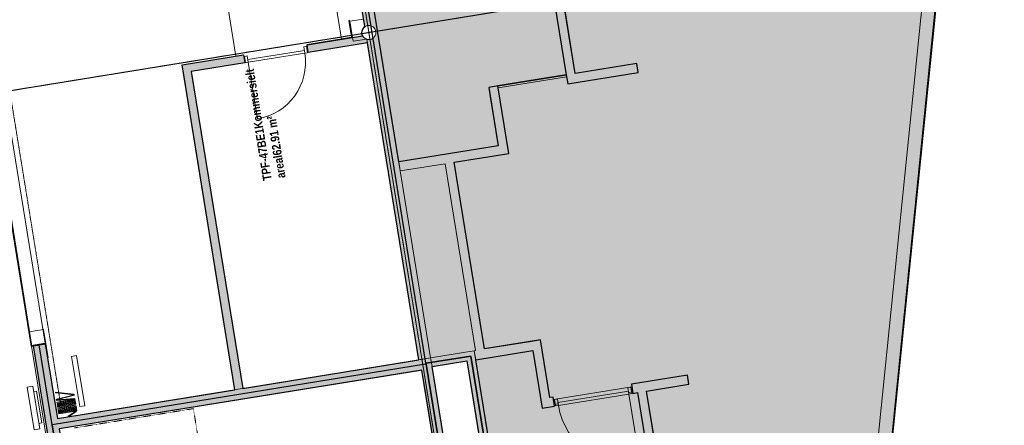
# Model space of a CAD drawing. Header units: millimetres. Extents: x 344773 to 395309, y 816588 to 874127.
# Tile 13 of 25: x 364530 to 378446, y 844511 to 850245. Entities that reach past the tile are written whole.
import ezdxf

# ---------------------------------------------------------------- set-up
doc = ezdxf.new("R2010")
doc.units = ezdxf.units.MM
for name, pattern in [('Overhead', [1.4000000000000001, 0.7000000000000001, -0.7000000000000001]), ('System - Akser', [7.199999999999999, 4.8, -0.8, 0.8, -0.8]), ('Tett stipplet', [1.2, 0.6, -0.6])]:
    doc.linetypes.add(name, pattern=pattern)
for name, color, linetype, lineweight in [('0-1', 7, 'Continuous', 5), ('A-AREA-BNDY', 1, 'Continuous', 5), ('A-AREA-IDEN', 2, 'Continuous', 5), ('A-DOOR-1', 50, 'Continuous', 5), ('A-DOOR-2', 7, 'Continuous', 5), ('A-DOOR-FRAM-1', 10, 'Continuous', 9), ('A-FLOR-1', 8, 'Continuous', 5), ('A-FLOR-HRAL-1', 50, 'Continuous', 5), ('A-FLOR-OVHD', 1, 'Overhead', 5), ('A-GENM-2', 10, 'Continuous', 9), ('A-WALL-PATT-1', 7, 'Continuous', 5), ('I-WALL-1', 10, 'Continuous', 9), ('I-WALL-2', 7, 'Continuous', 5), ('Q-SPCQ-1', 7, 'Continuous', 5), ('S-COLS-2', 10, 'Continuous', 9), ('S-COLS-3', 7, 'Continuous', 5), ('S-COLS-SYMB-1', 10, 'Continuous', 9), ('S-GRID-1', 1, 'System - Akser', 5), ('S-STRS-MBND-1', 7, 'Tett stipplet', 5)]:
    doc.layers.add(name, color=color, linetype=linetype, lineweight=lineweight)
doc.layers.add('A200-14_Kiosk', color=7, linetype='Continuous', lineweight=5, true_color=0xc7d6ef)
doc.layers.add('A862-B-RLin', color=1, linetype='Continuous')
doc.layers.add('A862-N-RLin', color=7, linetype='Continuous', plot=False)
doc.styles.add('Arial Narrow_B', font='ARIALNB.TTF', dxfattribs={"height": 122.8911042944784})

# ---------------------------------------------------------------- blocks, each defined once
blk = doc.blocks.new('A222 - Sirkulær Stålsøyle - A222 - Sirkulær Stålsøyle 1 - Ø 200 mm-30944843-ENBR-80052-AA1-TOF-200-0002_2D')
at = {"layer": 'S-COLS-3'}
h = blk.add_hatch(color=256, dxfattribs=at)
h.paths.add_polyline_path([(17.36481776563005, 98.48077530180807), (-23.29371406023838, 96.32283352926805), (-60.32088886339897, 77.94228634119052), (-82.99470389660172, 53.21050669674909), (-94.2747165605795, 32.4696958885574), (-100.0000000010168, 5.717559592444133e-10), (-87.73504214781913, -44.99999999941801), (-63.63961030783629, -75.15754840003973), (-40.66555640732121, -89.99999999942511), (-17.36481776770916, -98.48077530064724), (25.58606291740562, -95.48848677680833), (49.99999999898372, -86.60254037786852), (81.04646554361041, -56.58495450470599), (93.96926207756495, -34.20201433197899), (99.99999999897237, 5.717559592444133e-10), (86.93332436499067, 46.3886159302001), (63.63961030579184, 75.15754840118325), (40.66555640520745, 90.00000000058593), (23.29371405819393, 96.32283352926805)], flags=0)
h.paths.add_polyline_path([(-1.039552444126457e-09, 90.00000000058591), (23.29371405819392, 86.93332436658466), (44.99999999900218, 77.94228634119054), (71.56532211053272, 53.31062158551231), (85.12134751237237, 27.66821315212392), (86.93332436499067, 23.29371405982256), (89.99999999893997, 5.717538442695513e-10), (81.95101363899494, -35.32207618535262), (66.52204922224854, -59.8831427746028), (63.63961030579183, -63.63961030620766), (44.99999999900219, -77.94228634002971), (10.38569152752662, -88.63269777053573), (-18.59929829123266, -87.55135592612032), (-23.29371406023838, -86.93332436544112), (-45.00000000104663, -77.94228634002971), (-71.56532211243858, -53.3106215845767), (-85.1213475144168, -27.66821315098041), (-86.93332436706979, -23.29371405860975), (-90.00000000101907, 5.717559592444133e-10), (-81.95101364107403, 35.32207618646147), (-66.5220492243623, 59.88314277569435), (-63.63961030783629, 63.63961030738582), (-45.00000000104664, 77.94228634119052), (-10.38569152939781, 88.63269777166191)], flags=0)
at = {"layer": 'S-COLS-2'}
for centre, radius, start, end in [((-3.092682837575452e-13, 1.067594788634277e-13), 99.99999999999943, 8.714719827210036e-13, 180.0000000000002), ((-3.098266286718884e-13, 1.064319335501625e-13), 99.99999999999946, 180.0000000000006, 3.562221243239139e-13)]:
    blk.add_arc(centre, radius, start, end, dxfattribs=at)
at = {"layer": 'S-COLS-SYMB-1'}
for centre, start, end in [((-3.092682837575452e-13, 1.067594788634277e-13), 4.452776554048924e-14, 179.9999999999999), ((-3.078755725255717e-13, 1.067592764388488e-13), 180.0000000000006, 5.088887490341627e-14)]:
    blk.add_arc(centre, 99.99999999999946, start, end, dxfattribs=at)
blk = doc.blocks.new('Railing - Railing-26264231-ENBR-80052-AA1-TOF-200-0002_2D')
at = {"layer": 'A-FLOR-HRAL-1'}
for p, q in [((776032.6196440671, -496022.4804985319), (775312.6196440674, -496022.4804985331)), ((775312.6196440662, -496092.4804985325), (775312.6196440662, -496022.4804985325)), ((775312.6196440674, -496092.4804985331), (776032.6196440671, -496092.480498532)), ((776032.6196440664, -496022.4804985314), (776032.6196440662, -496092.4804985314))]:
    blk.add_line(p, q, dxfattribs=at)
blk = doc.blocks.new('248 Sidefoldesjalusi - A248 Sidefoldesjalusi-V189-ENBR-80052-AA1-TOF-200-0002_2D')
at = {"layer": 'A-GENM-2'}
for p, q in [((7.250462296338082, 3.380946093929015), (-8.988243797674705e-20, 5.936274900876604e-19)), ((-8.988243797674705e-20, 5.936274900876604e-19), (54.94037402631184, -117.8200123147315)), ((62.19083632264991, -114.4390662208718), (7.250462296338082, 3.380946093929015)), ((70.45240403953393, 130.0000000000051), (62.45240403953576, 130.0000000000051)), ((62.45240403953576, 130.0000000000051), (62.45240403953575, 2.114974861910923e-15)), ((62.45240403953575, 2.114974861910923e-15), (62.45240403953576, -130.0000000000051)), ((70.45240403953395, -130.0000000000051), (70.45240403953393, 130.0000000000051)), ((90.45240403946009, 130.0000000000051), (82.45240403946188, 130.0000000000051)), ((82.45240403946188, 130.0000000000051), (82.45240403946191, 0)), ((82.45240403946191, 0), (82.45240403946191, -130.0000000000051)), ((90.45240403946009, -130.0000000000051), (90.45240403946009, 130.0000000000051)), ((110.4524040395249, 130.0000000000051), (102.4524040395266, 130.0000000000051)), ((102.4524040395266, 130.0000000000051), (102.4524040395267, 0)), ((102.4524040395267, 0), (102.4524040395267, -130.0000000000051)), ((110.4524040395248, -130.0000000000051), (110.4524040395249, 130.0000000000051)), ((130.4524040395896, 130.0000000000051), (122.4524040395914, 130.0000000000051)), ((122.4524040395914, 130.0000000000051), (122.4524040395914, 4.229949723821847e-15)), ((122.4524040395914, 4.229949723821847e-15), (122.4524040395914, -130.0000000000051)), ((130.4524040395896, -130.0000000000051), (130.4524040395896, 130.0000000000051)), ((150.4524040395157, 130.0000000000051), (142.4524040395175, 130.0000000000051)), ((142.4524040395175, 130.0000000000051), (142.4524040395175, 0)), ((142.4524040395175, 0), (142.4524040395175, -130.0000000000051)), ((150.4524040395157, -130.0000000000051), (150.4524040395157, 130.0000000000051)), ((170.4524040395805, 130.0000000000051), (162.4524040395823, 130.0000000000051)), ((162.4524040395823, 130.0000000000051), (162.4524040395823, 4.229949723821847e-15)), ((162.4524040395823, 4.229949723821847e-15), (162.4524040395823, -130.0000000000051)), ((170.4524040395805, -130.0000000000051), (170.4524040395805, 130.0000000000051)), ((190.4524040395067, 130.0000000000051), (182.4524040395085, 130.0000000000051)), ((182.4524040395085, 130.0000000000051), (182.4524040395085, 4.229949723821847e-15)), ((182.4524040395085, 4.229949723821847e-15), (182.4524040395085, -130.0000000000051)), ((190.4524040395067, -130.0000000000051), (190.4524040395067, 130.0000000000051)), ((210.4524040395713, 130.0000000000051), (202.4524040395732, 130.0000000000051)), ((202.4524040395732, 130.0000000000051), (202.4524040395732, 0)), ((202.4524040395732, 0), (202.4524040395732, -130.0000000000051)), ((210.4524040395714, -130.0000000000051), (210.4524040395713, 130.0000000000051)), ((230.4524040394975, 130.0000000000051), (222.4524040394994, 130.0000000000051)), ((222.4524040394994, 130.0000000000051), (222.4524040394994, 4.229949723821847e-15)), ((222.4524040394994, 4.229949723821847e-15), (222.4524040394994, -130.0000000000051)), ((230.4524040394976, -130.0000000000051), (230.4524040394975, 130.0000000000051)), ((242.4676252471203, 0.3486229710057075), (231.1373786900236, -129.1566877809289)), ((239.1069362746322, -129.8539337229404), (261.7674293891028, 129.1566877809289)), ((253.7978718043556, 129.8539337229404), (242.4676252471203, 0.3486229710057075)), ((261.7674293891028, 129.1566877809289), (253.7978718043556, 129.8539337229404)), ((270.7369869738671, 129.8539337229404), (262.7674293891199, 129.1566877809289)), ((262.7674293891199, 129.1566877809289), (285.4279225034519, -129.8539337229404)), ((282.0672335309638, 0.348622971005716), (270.7369869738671, 129.8539337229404)), ((293.3974800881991, -129.1566877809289), (282.0672335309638, 0.348622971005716)), ((328.588700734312, 1.035276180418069), (294.9422248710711, -124.5350812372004)), ((302.6696314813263, -126.6056335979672), (369.962583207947, 124.5350812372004)), ((362.2351765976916, 126.6056335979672), (328.588700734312, 1.035276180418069)), ((369.962583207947, 124.5350812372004), (362.2351765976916, 126.6056335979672)), ((54.94037402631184, -117.8200123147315), (62.19083632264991, -114.4390662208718)), ((62.45240403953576, -130.0000000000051), (70.45240403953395, -130.0000000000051)), ((82.45240403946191, -130.0000000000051), (90.45240403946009, -130.0000000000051)), ((102.4524040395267, -130.0000000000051), (110.4524040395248, -130.0000000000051)), ((122.4524040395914, -130.0000000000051), (130.4524040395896, -130.0000000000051)), ((142.4524040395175, -130.0000000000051), (150.4524040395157, -130.0000000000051)), ((162.4524040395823, -130.0000000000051), (170.4524040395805, -130.0000000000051)), ((182.4524040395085, -130.0000000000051), (190.4524040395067, -130.0000000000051)), ((202.4524040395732, -130.0000000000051), (210.4524040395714, -130.0000000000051)), ((222.4524040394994, -130.0000000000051), (230.4524040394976, -130.0000000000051)), ((231.1373786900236, -129.1566877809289), (239.1069362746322, -129.8539337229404)), ((285.4279225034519, -129.8539337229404), (293.3974800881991, -129.1566877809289)), ((294.9422248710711, -124.5350812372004), (302.6696314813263, -126.6056335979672))]:
    blk.add_line(p, q, dxfattribs=at)
blk = doc.blocks.new('A200 - Slagdør - Enfløyet - A244 - DI_LTO - 1090 x 2090 mm _KA_-32801000-ENBR-80052-AA1-TOF-200-0002_2D')
at = {"layer": 'A-DOOR-1'}
for p, q in [((419.7156140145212, -65.0000000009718), (419.7156140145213, 26.99999999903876)), ((-590.2843859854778, -25.00000000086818), (419.7156140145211, -25.00000000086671)), ((-590.2843859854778, -64.99999999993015), (-590.2843859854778, -25.00000000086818)), ((419.7156140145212, -64.99999999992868), (-590.2843859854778, -64.99999999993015)), ((419.7156140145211, -25.00000000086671), (419.7156140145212, -64.99999999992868)), ((419.7156140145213, -1075.000000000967), (419.7156140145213, -65.00000000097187))]:
    blk.add_line(p, q, dxfattribs=at)
blk.add_arc((419.7156140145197, -65.00000000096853), 1009.999999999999, 180.0000000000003, 269.9999999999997, dxfattribs=at)
at = {"layer": 'A-DOOR-2'}
blk.add_line((-590.2843859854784, -65.00000000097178), (-590.2843859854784, 26.99999999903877), dxfattribs=at)
at = {"layer": 'A-DOOR-FRAM-1'}
for p, q in [((-590.2843859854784, 26.99999999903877), (-630.2843859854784, 26.99999999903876)), ((-630.2843859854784, 26.99999999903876), (-630.2843859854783, -65.0000000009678)), ((459.715614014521, 26.99999999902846), (419.7156140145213, 26.99999999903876)), ((459.715614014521, -65.0000000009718), (459.715614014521, 26.99999999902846)), ((-630.2843859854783, -65.0000000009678), (-590.2843859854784, -65.00000000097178)), ((419.7156140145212, -65.0000000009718), (459.715614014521, -65.0000000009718))]:
    blk.add_line(p, q, dxfattribs=at)
blk = doc.blocks.new('A200 - Slagdør - Enfløyet - A244 - DI_LTO - 0890 x 2090 mm-33556455-ENBR-80052-AA1-TOF-200-0002_2D')
at = {"layer": 'A-DOOR-1'}
for p, q in [((319.7156140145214, 866.500000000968), (319.7156140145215, 56.50000000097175)), ((-490.2843859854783, 56.4999999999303), (-490.2843859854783, 16.50000000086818)), ((319.7156140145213, 56.49999999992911), (-490.2843859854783, 56.4999999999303)), ((-490.2843859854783, 16.50000000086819), (319.7156140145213, 16.50000000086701)), ((319.7156140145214, 56.50000000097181), (319.7156140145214, -35.49999999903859)), ((319.7156140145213, 16.50000000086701), (319.7156140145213, 56.49999999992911))]:
    blk.add_line(p, q, dxfattribs=at)
blk.add_arc((319.7156140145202, 56.50000000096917), 809.9999999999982, 89.9999999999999, 179.9999999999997, dxfattribs=at)
at = {"layer": 'A-DOOR-2'}
blk.add_line((-490.2843859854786, 56.50000000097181), (-490.2843859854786, -35.49999999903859), dxfattribs=at)
at = {"layer": 'A-DOOR-FRAM-1'}
for p, q in [((-530.2843859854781, -35.49999999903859), (-530.2843859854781, 56.50000000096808)), ((-530.2843859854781, 56.50000000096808), (-490.2843859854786, 56.50000000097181)), ((319.7156140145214, 56.50000000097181), (359.7156140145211, 56.50000000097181)), ((359.7156140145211, 56.50000000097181), (359.7156140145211, -35.49999999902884)), ((-490.2843859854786, -35.49999999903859), (-530.2843859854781, -35.49999999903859)), ((359.7156140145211, -35.49999999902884), (319.7156140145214, -35.49999999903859))]:
    blk.add_line(p, q, dxfattribs=at)
blk = doc.blocks.new('A277 - Monitor Vegg-Vertikal-46__ P463 - MONITOR VERTIKAL 46 P463-33303661-ENBR-80052-AA1-TOF-200-0002_2D')
at = {"layer": 'Q-SPCQ-1'}
for p, q in [((-304.4999999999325, 0), (304.500000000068, 0)), ((-304.4999999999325, 0), (-304.4999999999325, -78.99999999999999)), ((304.500000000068, 0), (304.500000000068, -78.99999999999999)), ((-304.4999999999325, -78.99999999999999), (304.500000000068, -78.99999999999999)), ((-227.4999999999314, -78.99999999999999), (-227.4999999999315, -120.0000000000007)), ((227.5000000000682, -120.0000000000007), (-227.4999999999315, -120.0000000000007)), ((227.5000000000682, -78.99999999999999), (227.5000000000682, -120.0000000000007))]:
    blk.add_line(p, q, dxfattribs=at)

msp = doc.modelspace()

# ---------------------------------------------------------------- hatches: boundary and pattern name
at = {"layer": 'A-WALL-PATT-1'}
for points in [[(371893.255527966, 852503.8988174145), (371764.9352991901, 852483.0680976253), (372254.8578050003, 849465.0750246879), (372383.1780337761, 849485.9057444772)], [(369377.3239490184, 851386.3145744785), (369209.5205729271, 851359.0744024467), (369410.4835608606, 850145.596233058), (369429.1931223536, 850154.9945564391), (369449.4274070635, 850162.0490430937), (369497.3103768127, 850156.5843465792), (369529.4400754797, 850138.201445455), (369547.7720205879, 850117.9025462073), (369562.4804053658, 850080.2234588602), (369564.2617520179, 850055.782861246), (369552.0518034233, 850016.2888953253), (369528.8283224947, 849987.9500280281), (369503.8092566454, 849972.4200436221), (369475.5978287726, 849964.7132533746), (369436.0897843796, 849963.3754855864), (370170.9384093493, 845436.6023051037), (370338.7417854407, 845463.8424771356), (369423.9761787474, 851098.9301320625)], [(366954.9472716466, 849511.4359829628), (366843.4073804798, 849493.3292803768), (367570.4796192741, 845014.459756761), (367682.0195104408, 845032.566459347), (367161.894422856, 848236.611778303)], [(371421.3180113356, 848483.832744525), (371308.3514155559, 849179.7232159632), (371180.0311867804, 849158.8924961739), (371292.9977825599, 848463.0020247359)], [(371442.1487311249, 848355.5125157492), (371421.3180113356, 848483.832744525), (369888.878356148, 848235.0658793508), (369909.7090759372, 848106.7456505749), (370838.7386673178, 848257.5586227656)], [(370672.2273584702, 848230.5281970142), (370543.9071296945, 848209.6974772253), (370972.5392484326, 845569.262000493), (371100.8594772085, 845590.0927202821)], [(364891.3533778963, 845663.553611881), (364723.550001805, 845636.3134398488), (364895.0028493, 844580.1392491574), (365062.8062253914, 844607.3794211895), (364937.3216569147, 845380.3824041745)], [(371762.2021947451, 845697.4510453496), (370955.2653714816, 845566.4578651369), (370976.0960912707, 845438.1376363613), (371783.0329145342, 845569.1308165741)], [(372022.7173760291, 844903.9418517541), (371890.5224235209, 845718.2817651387), (371762.2021947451, 845697.4510453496), (371894.3971472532, 844883.1111319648)], [(370832.2811268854, 845543.9606301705), (370338.7417854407, 845463.8424771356), (370358.7713236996, 845340.4576417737), (370852.3106651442, 845420.5757948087)], [(370955.6659622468, 845563.9901684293), (370832.2811268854, 845543.9606301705), (371504.4724308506, 841403.1655554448), (371627.8572662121, 841423.1950937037), (371224.8219128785, 843905.9508154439)], [(370338.7417854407, 845463.8424771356), (365062.8062253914, 844607.3794211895), (365086.8416713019, 844459.3176187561), (370362.7772313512, 845315.780674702)], [(371010.9330894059, 841323.0474024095), (370362.7772313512, 845315.780674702), (370214.7154289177, 845291.7452287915), (370862.8712869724, 841299.0119564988)], [(373910.476720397, 841793.7415514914), (373390.9104979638, 844994.3441807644), (373262.5902691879, 844973.513460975), (373782.1564916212, 841772.9108317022)]]:
    msp.add_hatch(color=256, dxfattribs=at).paths.add_polyline_path(points, flags=0)
h = msp.add_hatch(color=256, dxfattribs=at)
h.paths.add_polyline_path([(369443.8661705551, 849915.4718287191), (369433.5916985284, 849970.0980030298), (369401.4619998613, 849988.4809041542), (369385.3818136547, 850004.7541566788), (369372.9697347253, 850018.442158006), (368591.3224114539, 849891.5543202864), (368609.4291140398, 849780.01442912), (369333.4937564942, 849897.5546472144)], flags=0)
h.paths.add_polyline_path([(367693.0808100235, 849745.7392817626), (366825.3006778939, 849604.8691715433), (366843.4073804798, 849493.3292803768), (367711.1875126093, 849634.199390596)], flags=0)
h = msp.add_hatch(color=256, dxfattribs=at)
h.paths.add_polyline_path([(373272.1444551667, 849498.5133468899), (373251.3137353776, 849626.833575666), (372254.8578050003, 849465.0750246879), (372275.6885247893, 849336.7547959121)], flags=0)
h.paths.add_polyline_path([(371287.5206957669, 849308.0434447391), (371159.2004669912, 849287.2127249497), (371180.0311867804, 849158.8924961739), (371308.3514155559, 849179.7232159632)], flags=0)
h = msp.add_hatch(color=256, dxfattribs=at)
h.paths.add_polyline_path([(373966.7688419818, 845219.5272565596), (373175.1317383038, 845091.0177390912), (373195.962458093, 844962.6975103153), (373987.5995617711, 845091.207027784)], flags=0)
h.paths.add_polyline_path([(372069.6036134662, 844911.5530762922), (371894.3971472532, 844883.1111319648), (371915.2278670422, 844754.790903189), (372090.4343332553, 844783.2328475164)], flags=0)
h = msp.add_hatch(color=256, dxfattribs=at)
h.paths.add_polyline_path([(365062.8062253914, 844607.3794211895), (364895.0028493, 844580.1392491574), (365081.678145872, 843430.1925835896), (365249.4815219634, 843457.4327556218), (365086.8416713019, 844459.3176187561)], flags=0)
h.paths.add_polyline_path([(366293.7114371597, 837024.8263469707), (365766.1153048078, 840243.6904612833), (365718.2323350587, 840249.1551577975), (365686.1026363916, 840267.5380589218), (365667.7706912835, 840287.8369581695), (365655.3876270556, 840311.1917366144), (365651.5157422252, 840351.1898255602), (365664.864006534, 840391.7558877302), (365684.2707205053, 840415.7950043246), (365704.5536811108, 840430.8163023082), (365739.0034370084, 840441.9073793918), (365539.5092359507, 841670.82033959), (365371.7058598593, 841643.5801675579), (365401.3495764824, 841460.9706112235), (365549.4113789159, 841485.0060571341), (365687.2146021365, 840636.1183898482), (365539.1527997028, 840612.0829439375), (366125.9080610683, 836997.5861749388)], flags=0)
at = {"layer": 'A200-14_Kiosk'}
msp.add_hatch(color=256, dxfattribs=at).paths.add_polyline_path([(371627.8572661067, 841423.1950937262), (373851.004295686, 841784.0871624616), (375883.3806760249, 842114.0106927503), (375887.0976941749, 842150.735461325), (376029.6427519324, 843559.104763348), (376158.9819619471, 843546.0139744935), (376016.2275523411, 842135.5762407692), (376266.8578744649, 842176.2620317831), (376447.9799003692, 842205.6642718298), (376458.7611016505, 842312.1843656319), (376482.463851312, 842546.3715449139), (376483.432203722, 842555.9390306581), (376579.3343944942, 843503.4689107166), (376773.6650160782, 843483.8001564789), (376774.6719998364, 843493.7493264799), (377494.1618949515, 850602.431292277), (377290.2039099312, 850623.0744593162), (377329.2615155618, 851008.9702149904), (377339.2106855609, 851007.9632312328), (377358.0678940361, 851194.2756432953), (377209.0841118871, 851209.3547150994), (377234.0069598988, 851455.5966726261), (377383.0611766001, 851540.5199737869), (377422.1187822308, 851926.4157294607), (377626.0767672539, 851905.7725624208), (377950.2183431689, 855108.3462062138), (377959.2588632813, 855622.3616085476), (377882.9520003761, 856130.7618716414), (377723.409945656, 856619.4743613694), (377485.0488592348, 857074.9714056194), (377174.4666298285, 857484.644743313), (376800.2602437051, 857837.1545239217), (376372.7878181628, 858122.7431970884), (375903.881886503, 858333.5056038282), (375406.5218708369, 858463.6077931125), (374894.4748087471, 858509.448506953), (374381.9142785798, 858469.7588640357), (374381.3544444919, 858469.6681421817), (374380.7946270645, 858469.5773175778), (374380.7088401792, 858470.1057771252), (369244.1338815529, 857636.2656674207), (369276.9823242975, 857433.9145374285), (368894.1267954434, 857371.7641164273), (368892.6102192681, 857381.1064437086), (368416.7072940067, 857303.8512784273), (369377.3239489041, 851386.3145744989), (369565.8419629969, 850225.0165040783), (369602.6161952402, 849998.4819463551), (370338.7417853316, 845463.8424771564), (370955.6659621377, 845563.990168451)])

# ---------------------------------------------------------------- linework, layer by layer
at = {"layer": 'A-AREA-BNDY', "flags": 128}
for points in [[(369263.0697295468, 834686.153661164), (368903.9697259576, 836898.2613118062), (368473.3566505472, 836828.358223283), (368421.8011361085, 836819.9890169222), (368285.811700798, 836797.9133251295), (368263.7360090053, 836933.90276044), (368252.9632580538, 837000.2644551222), (368208.8982738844, 837271.711092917), (366647.1123746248, 837018.1803382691), (366516.058332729, 836996.9058280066), (366585.6466713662, 836568.231657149), (366580.7112779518, 836567.4304756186), (366581.512459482, 836562.4950822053), (366441.3567624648, 836539.7430650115), (366181.7455441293, 836497.5993703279), (365706.7593511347, 839423.5826088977), (364666.0245432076, 845834.6586542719), (363412.0896613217, 853559.0778074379)], [(363412.0896613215, 853559.0778074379), (364666.0245432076, 845834.6586542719), (364868.3756732, 845867.5070970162), (364933.2713771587, 845467.7402304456), (364923.4006391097, 845466.1378753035), (365062.8062253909, 844607.3794211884), (370170.9384093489, 845436.6023051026), (369434.8128192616, 849971.2417743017), (369243.3195547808, 849940.1559309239), (369197.4919712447, 850222.4604342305), (369388.9852357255, 850253.5462776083)], [(369263.0697295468, 834686.153661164), (368903.9697259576, 836898.2613118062), (368473.3566505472, 836828.358223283), (368421.8011361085, 836819.9890169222), (368285.811700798, 836797.9133251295), (368263.7360090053, 836933.90276044), (368252.9632580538, 837000.2644551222), (368208.8982738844, 837271.711092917), (366647.1123746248, 837018.1803382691), (366516.058332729, 836996.9058280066), (366585.6466713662, 836568.231657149), (366580.7112779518, 836567.4304756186), (366581.512459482, 836562.4950822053), (366441.3567624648, 836539.7430650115), (366181.7455441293, 836497.5993703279), (365706.7593511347, 839423.5826088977), (364666.0245432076, 845834.6586542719), (363412.0896613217, 853559.0778074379)], [(377494.1618950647, 850602.4312922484), (376774.6719999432, 843493.7493264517), (376773.6650161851, 843483.800156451), (376707.9723381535, 842834.745376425), (378369.4837283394, 842666.5790888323), (378315.7045171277, 842135.2313778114), (378524.7866065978, 842114.0695856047), (378334.5386037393, 840234.3871103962), (377817.0280411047, 835121.2951425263), (377756.6090156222, 834524.34494246), (377485.7302512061, 831848.0168931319), (377216.8597787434, 829191.5311082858), (377102.7558234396, 828523.5553987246), (376898.4005602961, 827877.4515466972), (376607.63164286, 827265.3529453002)], [(377494.1618950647, 850602.4312922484), (376774.6719999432, 843493.7493264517), (376773.6650161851, 843483.800156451), (376707.9723381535, 842834.745376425), (378369.4837283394, 842666.5790888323), (378315.7045171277, 842135.2313778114), (378524.7866065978, 842114.0695856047), (378334.5386037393, 840234.3871103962), (377817.0280411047, 835121.2951425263), (377756.6090156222, 834524.34494246), (377485.7302512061, 831848.0168931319), (377216.8597787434, 829191.5311082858), (377102.7558234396, 828523.5553987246), (376898.4005602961, 827877.4515466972), (376607.63164286, 827265.3529453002)]]:
    msp.add_lwpolyline(points, dxfattribs=at)
for points in [[(371010.9330894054, 841323.047402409), (371504.4724308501, 841403.1655554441), (370852.3106651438, 845420.5757948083), (370358.771323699, 845340.4576417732)], [(367704.2195017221, 840786.2557770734), (370862.8712869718, 841299.0119564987), (370214.7154289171, 845291.7452287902), (370193.3991960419, 845288.2848821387), (365086.8416713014, 844459.3176187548), (365674.1077330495, 840841.6742459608), (365822.1694867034, 840865.7096839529), (365927.9254487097, 840214.2377532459), (365779.8636950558, 840190.202315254), (365995.3815267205, 838862.5814867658), (367964.6034990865, 839182.252917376)]]:
    msp.add_lwpolyline(points, close=True, dxfattribs=at)
at = {"layer": 'A-FLOR-1'}
for p, q in [((376580.7915788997, 843518.3980594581), (377358.036892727, 851194.2706106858)), ((376580.8450580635, 843518.3926466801), (377305.5935632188, 850675.8203703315)), ((367447.4550919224, 850574.5909796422), (367584.8577243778, 849728.1710090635)), ((369080.2819289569, 849970.9290127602), (368967.7159239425, 850664.3517874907)), ((371287.5206957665, 849308.0434447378), (372254.8578049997, 849465.0750246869)), ((372259.0239489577, 849439.4109789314), (371291.6868397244, 849282.3793989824)), ((364889.7510148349, 845673.4243987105), (364328.7826736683, 849129.0700318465)), ((364889.7510148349, 845673.4243987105), (364721.9476387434, 845646.1842266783)), ((364889.7510148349, 845673.4243987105), (364891.353377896, 845663.5536118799)), ((364721.9476387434, 845646.1842266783), (364723.5500018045, 845636.3134398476)), ((372075.6124749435, 844874.537625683), (373181.1405997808, 845054.0022884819)), ((373192.3571412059, 844984.9067806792), (373138.0678136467, 844976.0937838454)), ((372141.1183439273, 844814.2551147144), (372086.8290163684, 844805.4421178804))]:
    msp.add_line(p, q, dxfattribs=at)
at = {"layer": 'A-FLOR-OVHD'}
for p, q in [((365109.7085032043, 844803.5654863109), (363680.4006530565, 853608.3073376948)), ((376771.058602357, 843512.4890582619), (377496.0869081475, 850675.8914590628))]:
    msp.add_line(p, q, dxfattribs=at)
at = {"layer": 'A862-B-RLin', "flags": 128}
msp.add_lwpolyline([(360916.4201659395, 857792.963525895), (363800.6264517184, 840025.838137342), (363800.6344635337, 840025.788783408), (365587.2228441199, 840315.9645591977), (365666.1579266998, 840328.9756573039), (365745.1562563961, 840341.5971440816), (365544.4603074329, 841577.9131983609), (365470.4294062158, 841565.8954754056), (364990.9222603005, 844519.7284339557), (364807.4516898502, 845649.9335258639), (364723.5500018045, 845636.3134398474), (364699.0704016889, 845632.3395715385), (364698.9716938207, 845632.3235479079), (363412.2741389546, 853558.5654756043, -0.4138596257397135)], format="xyb", dxfattribs=at)
msp.add_lwpolyline([(364990.9222603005, 844519.7284339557), (364807.4516898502, 845649.9335258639), (364723.5500018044, 845636.3134398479), (364699.0704016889, 845632.3395715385), (364698.9716938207, 845632.3235479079), (363412.2741389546, 853558.5654756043, -0.413859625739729), (365967.044577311, 857104.2324439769), (367373.6358012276, 857332.5192032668), (367373.6518248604, 857332.4204516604), (367383.5225978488, 857334.0228999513), (367387.5822589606, 857309.014803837), (367401.2023449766, 857225.1131157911), (368319.1855200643, 857374.1328804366), (370264.8548665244, 845388.5299734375), (370270.7917368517, 845383.1619132), (370266.8578203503, 845376.1914899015)], format="xyb", close=True, dxfattribs=at)
for points in [[(368319.1855200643, 857374.1328804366), (370264.8548665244, 845388.5299734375), (370270.7917368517, 845383.1619132), (370274.7256532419, 845390.1323364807), (370904.1886090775, 845491.0491332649), (371578.1825714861, 841339.1494233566), (373863.0220187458, 841710.0562612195), (376527.1204384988, 842143.3494802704), (376598.2228591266, 842845.8534329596), (376663.9019796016, 843494.9083997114), (376748.4695953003, 843486.3481924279), (376773.2670477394, 843483.8404195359), (376773.4660327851, 843483.8202961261), (376774.4730165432, 843493.7694661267), (377499.5012647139, 850657.171289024)], [(377500.5084032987, 850667.1219973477), (376773.4660327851, 843483.8202961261), (376773.2670477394, 843483.8404195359), (376748.47028462, 843486.3501868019), (376663.9019796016, 843494.9083997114), (376598.2228591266, 842845.8534329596), (376717.9215081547, 842833.7383926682), (378493.9895892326, 842653.9774969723), (378440.2103780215, 842122.6297859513), (378524.7866065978, 842114.0695856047), (378373.752514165, 840621.8271838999), (378318.6418385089, 840627.4050919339), (378163.6247959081, 839095.8104683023), (378193.8627057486, 839092.7500035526), (378198.8371315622, 839092.2465277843), (378213.7608865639, 839090.7360521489), (377751.6344306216, 834524.8484343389)]]:
    msp.add_lwpolyline(points, dxfattribs=at)
for points in [[(364990.9222603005, 844519.7284339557), (365470.4294062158, 841565.8954754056), (365544.4603074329, 841577.9131983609), (365709.1030875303, 840563.6898477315), (365745.1562563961, 840341.5971440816), (365666.1899739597, 840328.7782415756), (365910.072979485, 838848.7224527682), (365992.5661412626, 838862.1138872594), (366182.92814782, 838893.0160891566), (366202.6697214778, 838896.220815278), (367900.4433846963, 839171.8375574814), (367920.1849583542, 839175.0422836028), (367964.6034990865, 839182.252917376), (368087.9963466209, 839202.2330994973), (367847.6338753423, 840682.9004799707), (370907.5777923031, 841179.6330287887), (370948.9199111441, 841236.9987782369), (370276.7286071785, 845377.7938529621), (370270.7917368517, 845383.1619132), (370266.8578203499, 845376.1914899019)], [(370904.1886090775, 845491.0491332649), (370274.725653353, 845390.1323364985), (370270.7917368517, 845383.1619132), (370276.7286071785, 845377.7938529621), (370948.9199111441, 841236.9987782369), (371578.1825714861, 841339.1494233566)]]:
    msp.add_lwpolyline(points, close=True, dxfattribs=at)
at = {"layer": 'A862-N-RLin', "flags": 128}
for points in [[(360916.4201659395, 857792.963525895), (363800.6264517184, 840025.838137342), (365587.2068204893, 840316.0632670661), (364723.5500018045, 845636.3134398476), (364699.0704016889, 845632.3395715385), (364698.8729859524, 845632.3075242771), (363412.0896613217, 853559.0778074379, -0.4142135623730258)], [(363412.4052923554, 853558.3842550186), (364120.7160446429, 849195.7096404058), (364209.2410770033, 849210.1815608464, -1999.999750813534), (364209.2731242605, 849209.9841451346), (364120.748257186, 849195.5125894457), (364699.0704016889, 845632.3395715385), (364723.5500018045, 845636.3134398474), (364891.353377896, 845663.5536118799), (365062.8062253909, 844607.3794211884), (367570.4796192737, 845014.4597567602), (366825.3006778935, 849604.8691715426), (367693.0808100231, 849745.7392817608), (367711.1875126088, 849634.199390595), (366954.947271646, 849511.4359829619), (367682.0195104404, 845032.5664593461), (370170.9384093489, 845436.6023051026), (369443.8661705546, 849915.4718287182), (368609.4291140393, 849780.014429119), (368591.3224114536, 849891.554320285), (369375.862911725, 850018.9118186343, -0.3782844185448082), (369410.2649771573, 850146.7348120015), (368248.9039180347, 857276.611106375)]]:
    msp.add_lwpolyline(points, format="xyb", dxfattribs=at)
for points in [[(371764.9352991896, 852483.0680976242), (372254.8578049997, 849465.0750246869), (371287.5206957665, 849308.0434447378), (371159.2004669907, 849287.2127249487), (371292.9977825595, 848463.0020247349), (369888.8783561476, 848235.0658793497), (368500.4307640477, 856788.1026665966)], [(371627.8572662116, 841423.1950937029), (370976.0960912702, 845438.1376363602), (371783.0329145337, 845569.1308165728), (371915.2278670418, 844754.790903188), (372090.4343332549, 844783.2328475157), (372069.6036134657, 844911.5530762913), (372022.7173760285, 844903.9418517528), (371890.5224235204, 845718.2817651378), (371100.8594772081, 845590.0927202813), (370672.2273584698, 848230.5281970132), (371442.1487311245, 848355.5125157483), (371287.5527430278, 849307.8460290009), (372254.8898522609, 849464.8776089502), (372275.6885247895, 849336.754795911), (373272.1444551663, 849498.513346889), (373251.3137353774, 849626.8335756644), (372383.1780337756, 849485.905744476), (371893.2555279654, 852503.8988174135)], [(377500.3094215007, 850667.1421361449), (376773.2670477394, 843483.8404195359)], [(377499.7003057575, 850657.1517272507), (376774.6719999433, 843493.7493264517), (376784.6211699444, 843492.7423426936), (376717.9215081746, 842833.7383926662), (378588.6755407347, 842645.9966029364), (377494.6725709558, 831837.0620584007)], [(373910.4767203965, 841793.7415514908), (373390.9104979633, 844994.3441807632), (373987.5995617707, 845091.2070277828), (373966.7688419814, 845219.5272565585), (373175.1317383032, 845091.0177390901), (373195.9624580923, 844962.6975103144), (373262.5902691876, 844973.5134609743), (373782.1564916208, 841772.9108317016)]]:
    msp.add_lwpolyline(points, dxfattribs=at)
for points in [[(371504.4724308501, 841403.1655554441), (371010.9330894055, 841323.047402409), (370358.771323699, 845340.4576417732), (370852.3106651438, 845420.5757948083)], [(370862.8712869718, 841299.0119564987), (370214.7154289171, 845291.7452287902), (365086.8416713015, 844459.3176187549), (365674.1077330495, 840841.6742459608), (365822.1694867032, 840865.7096839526), (365927.9254487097, 840214.2377532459), (365775.0115003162, 840189.4147706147), (365992.56613699, 838862.1138865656), (366182.926476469, 838893.026384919), (366202.6680501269, 838896.2311110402), (367900.4433846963, 839171.8375574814), (367920.1849583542, 839175.0422836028), (367964.6034990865, 839182.252917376), (367704.2195017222, 840786.2557770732)]]:
    msp.add_lwpolyline(points, close=True, dxfattribs=at)
at = {"layer": 'I-WALL-1'}
for p, q in [((371764.9352991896, 852483.0680976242), (372254.8578049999, 849465.0750246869)), ((372383.1780337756, 849485.905744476), (371893.2555279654, 852503.8988174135)), ((370338.7417854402, 845463.8424771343), (369377.323949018, 851386.3145744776)), ((369222.1809048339, 849995.4836588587), (368591.0820569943, 849893.03493831)), ((369234.2662034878, 849995.9258765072), (369234.0258490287, 849997.4064945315)), ((369377.3295083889, 850019.1498969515), (369345.8060946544, 850014.0325790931)), ((368591.0820569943, 849893.03493831), (368591.3224114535, 849891.5543202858)), ((368591.3224114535, 849891.5543202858), (368609.4291140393, 849780.0144291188)), ((369441.8920131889, 849915.1513561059), (369443.8661705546, 849915.4718287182)), ((369443.8661705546, 849915.4718287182), (370170.9384093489, 845436.6023051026)), ((367692.8404555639, 849747.2198997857), (366825.5538627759, 849606.4299077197)), ((367693.080810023, 849745.7392817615), (367692.8404555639, 849747.2198997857)), ((367711.1875126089, 849634.1993905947), (367693.080810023, 849745.7392817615)), ((366825.794217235, 849604.9492896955), (366825.3006778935, 849604.8691715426)), ((366825.3006778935, 849604.8691715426), (366843.4073804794, 849493.3292803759)), ((373251.3137353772, 849626.8335756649), (372383.1780337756, 849485.905744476)), ((373272.1444551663, 849498.513346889), (373251.3137353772, 849626.8335756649)), ((366843.4073804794, 849493.3292803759), (367570.4796192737, 845014.4597567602)), ((367682.0195104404, 845032.5664593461), (366954.947271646, 849511.4359829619)), ((372254.8578049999, 849465.0750246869), (372275.6885247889, 849336.7547959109)), ((372275.6885247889, 849336.7547959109), (373272.1444551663, 849498.513346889)), ((371287.5206957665, 849308.0434447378), (371159.2004669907, 849287.2127249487)), ((371159.2004669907, 849287.2127249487), (371180.03118678, 849158.8924961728)), ((371308.3514155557, 849179.723215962), (371287.5206957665, 849308.0434447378)), ((371180.03118678, 849158.8924961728), (371292.9977825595, 848463.0020247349)), ((371421.3180113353, 848483.832744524), (371308.3514155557, 849179.723215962)), ((371292.9977825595, 848463.0020247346), (369888.8783561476, 848235.0658793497)), ((371442.1487311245, 848355.5125157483), (371421.3180113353, 848483.832744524)), ((370672.2273584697, 848230.5281970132), (371442.1487311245, 848355.5125157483)), ((369888.8783561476, 848235.0658793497), (369909.7090759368, 848106.7456505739)), ((369909.7090759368, 848106.7456505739), (370543.907129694, 848209.6974772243)), ((370543.907129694, 848209.6974772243), (370972.5392484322, 845569.2620004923)), ((371100.8594772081, 845590.0927202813), (370672.2273584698, 848230.5281970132)), ((364868.3756732, 845867.5070970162), (364863.4402797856, 845866.7059154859)), ((364863.4402797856, 845866.7059154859), (364928.3359837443, 845466.9390489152)), ((364933.2713771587, 845467.7402304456), (364868.3756732, 845867.5070970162)), ((364891.353377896, 845663.5536118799), (364723.5500018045, 845636.3134398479)), ((365062.8062253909, 844607.3794211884), (364891.353377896, 845663.5536118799)), ((371762.2021947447, 845697.4510453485), (371100.8594772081, 845590.0927202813)), ((371890.5224235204, 845718.2817651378), (371762.2021947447, 845697.4510453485)), ((372022.7173760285, 844903.9418517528), (371890.5224235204, 845718.2817651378)), ((364723.5500018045, 845636.3134398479), (364895.0028492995, 844580.1392491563)), ((370832.2811268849, 845543.9606301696), (370338.7417854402, 845463.8424771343)), ((370955.6659622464, 845563.9901684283), (370832.2811268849, 845543.9606301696)), ((370972.5392484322, 845569.2620004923), (370955.2653714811, 845566.457865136)), ((370955.2653714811, 845566.457865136), (370976.0960912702, 845438.1376363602)), ((371627.8572662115, 841423.1950937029), (370955.6659622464, 845563.9901684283)), ((370976.0960912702, 845438.1376363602), (371783.0329145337, 845569.1308165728)), ((371783.0329145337, 845569.1308165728), (371894.3971472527, 844883.1111319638)), ((364928.3359837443, 845466.9390489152), (364933.2713771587, 845467.7402304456)), ((370338.7417854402, 845463.8424771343), (367682.0195104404, 845032.5664593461)), ((370170.9384093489, 845436.6023051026), (370338.7417854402, 845463.8424771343)), ((370362.7772313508, 845315.7806747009), (370338.7417854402, 845463.8424771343)), ((370338.7417854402, 845463.8424771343), (370358.7713236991, 845340.4576417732)), ((370358.7713236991, 845340.4576417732), (370852.3106651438, 845420.5757948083)), ((370852.3106651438, 845420.5757948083), (371504.4724308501, 841403.1655554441)), ((365086.8416713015, 844459.3176187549), (370214.7154289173, 845291.7452287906)), ((370214.7154289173, 845291.7452287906), (370862.871286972, 841299.0119564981)), ((371010.9330894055, 841323.0474024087), (370362.7772313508, 845315.7806747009)), ((373966.7688419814, 845219.5272565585), (373175.1317383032, 845091.0177390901)), ((373987.5995617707, 845091.2070277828), (373966.7688419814, 845219.5272565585)), ((367570.4796192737, 845014.4597567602), (365062.8062253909, 844607.3794211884)), ((373175.1317383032, 845091.0177390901), (373195.9624580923, 844962.6975103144)), ((373195.9624580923, 844962.6975103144), (373262.5902691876, 844973.5134609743)), ((373262.5902691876, 844973.5134609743), (373782.1564916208, 841772.9108317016)), ((373390.9104979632, 844994.3441807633), (373987.5995617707, 845091.2070277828)), ((373910.4767203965, 841793.7415514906), (373390.9104979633, 844994.3441807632)), ((371894.3971472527, 844883.1111319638), (371915.2278670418, 844754.790903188)), ((372069.6036134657, 844911.5530762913), (372022.7173760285, 844903.9418517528)), ((372090.4343332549, 844783.2328475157), (372069.6036134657, 844911.5530762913)), ((371915.2278670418, 844754.790903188), (372090.4343332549, 844783.2328475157)), ((364895.0028492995, 844580.1392491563), (365081.6781458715, 843430.1925835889))]:
    msp.add_line(p, q, dxfattribs=at)
at = {"layer": 'I-WALL-2'}
for p, q in [((369195.2486629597, 850236.2795357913), (369183.403718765, 850234.3567001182)), ((369222.1809048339, 849995.4836588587), (369183.403718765, 850234.3567001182)), ((369197.1714986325, 850224.4345915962), (369234.0258490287, 849997.4064945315)), ((369222.1809048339, 849995.4836588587), (369234.0258490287, 849997.4064945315))]:
    msp.add_line(p, q, dxfattribs=at)
at = {"layer": 'S-GRID-1'}
for p, q in [((374490.3088459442, 819109.494641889), (366098.640899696, 870803.3756778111)), ((353935.1259671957, 847542.2433489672), (389938.6683903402, 853386.83785124))]:
    msp.add_line(p, q, dxfattribs=at)
at = {"layer": 'S-STRS-MBND-1'}
for p in [(365307.2036588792, 844474.8280245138), (367249.6273248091, 843118.549918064)]:
    msp.add_line(p, (366985.237419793, 844747.2297448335), dxfattribs=at)

# ---------------------------------------------------------------- block references
at = {"layer": '0-1'}
for name, p, rotation in [('A222 - Sirkulær Stålsøyle - A222 - Sirkulær Stålsøyle 1 - Ø 200 mm-30944843-ENBR-80052-AA1-TOF-200-0002_2D', (369465.4510376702, 850063.3411748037), 279.2206125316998), ('A200 - Slagdør - Enfløyet - A244 - DI_LTO - 0890 x 2090 mm-33556455-ENBR-80052-AA1-TOF-200-0002_2D', (368067.0725626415, 849749.2112004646), 189.2206125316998), ('Railing - Railing-26264231-ENBR-80052-AA1-TOF-200-0002_2D', (-0.000710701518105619, 0.004384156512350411), 99.22061253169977), ('A277 - Monitor Vegg-Vertikal-46__ P463 - MONITOR VERTIKAL 46 P463-33303661-ENBR-80052-AA1-TOF-200-0002_2D', (364687.0552871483, 844750.266771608), 99.22061253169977), ('248 Sidefoldesjalusi - A248 Sidefoldesjalusi-V189-ENBR-80052-AA1-TOF-200-0002_2D', (365220.7388146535, 844633.0172301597), 99.22061253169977), ('A200 - Slagdør - Enfløyet - A244 - DI_LTO - 1090 x 2090 mm _KA_-32801000-ENBR-80052-AA1-TOF-200-0002_2D', (372716.9654351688, 844950.7909482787), 9.220612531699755)]:
    msp.add_blockref(name, p, dxfattribs=dict(at, rotation=rotation))

# ---------------------------------------------------------------- texts
at = {"layer": 'A-AREA-IDEN', "char_height": 122.8911042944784, "attachment_point": 1, "rotation": 99.22061253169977, "line_spacing_factor": 0.9687244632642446, "style": 'Arial Narrow_B'}
for s, insert, width in [(' TPF-47BE1Kommersielt areal62.91 m²', (367971.7512920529, 847962.5561852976), 1456.499999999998), (' TPF-46BD2VVS-sjakt2.04 m²', (370951.4254169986, 842670.4503914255), 943.4999999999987)]:
    msp.add_mtext(s, dxfattribs=dict(at, insert=insert, width=width))

doc.saveas('drawing.dxf')
